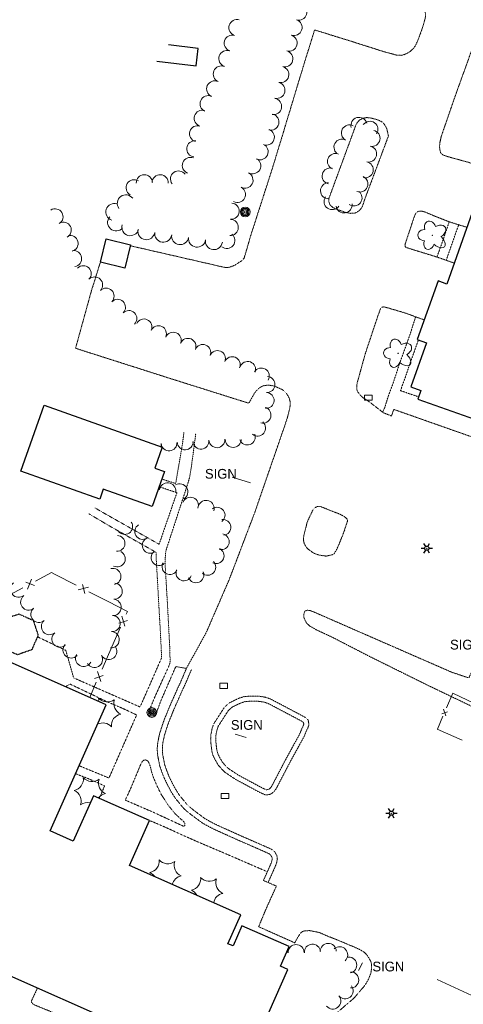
# Model space of a CAD drawing. Extents: x 386588 to 390135, y 96998 to 113606.
# Tile 8 of 92: x 387014 to 387233, y 97988 to 98474. Entities that reach past the tile are written whole.
import ezdxf
from ezdxf.enums import TextEntityAlignment as Align

# ---------------------------------------------------------------- set-up
doc = ezdxf.new("R2010")
doc.units = 0
doc.header["$MEASUREMENT"] = 0
doc.linetypes.add('Wisdot3', pattern=[0.1875, 0.125, -0.0625])
doc.linetypes.add('Wisdot5', pattern=[0.1, 0.05, -0.05])
for name, color, linetype, lineweight in [('E_BLD', 241, 'Continuous', 25), ('E_DRN', 40, 'Continuous', 15), ('E_DWY', 2, 'Wisdot3', 15), ('E_LAND_Vegetation', 3, 'Continuous', 15), ('E_LTG', 21, 'Continuous', 25), ('E_MISCPROP', 30, 'Continuous', 15), ('E_MISCPROP_HvyDash', 241, 'Wisdot3', 25), ('E_MISCPROP_Railing', 30, 'Continuous', 15), ('E_PATH_Sidewalk', 2, 'Wisdot5', 15), ('E_SGN', 21, 'Continuous', 15)]:
    doc.layers.add(name, color=color, linetype=linetype, lineweight=lineweight)
doc.styles.add('Style-dot_font5', font='dot_font5.shx')

# ---------------------------------------------------------------- blocks, each defined once
blk = doc.blocks.new('INLET')
at = {"layer": 'E_DRN', "flags": 128}
blk.add_lwpolyline([(-7.5, 10), (7.5, 10), (7.5, 0), (-7.5, 0)], close=True, dxfattribs=at)
blk = doc.blocks.new('LPOL')
at = {"layer": 'E_LTG'}
for p, q in [((-4, 0), (-1.5, 0)), ((-0.75, 1.3), (-2, 3.46)), ((0.75, 1.3), (2, 3.46)), ((1.5, 0), (4, 0)), ((-2, -3.46), (-0.75, -1.3)), ((2, -3.46), (0.75, -1.3))]:
    blk.add_line(p, q, dxfattribs=at)
for radius in [1.5, 1.5, 1.5, 0.125]:
    blk.add_circle((0, 0), radius, dxfattribs=at)
blk = doc.blocks.new('POLE')
at = {"layer": 'E_MISCPROP'}
for radius in [4.46, 3.35, 2.23, 1.12]:
    blk.add_circle((0, 0), radius, dxfattribs=at)
blk = doc.blocks.new('SIGN')
at = {"layer": 'E_SGN', "lineweight": 13, "style": 'Style-dot_font5'}
blk.add_text('SIGN', height=12, dxfattribs=at).set_placement((0, 0), align=Align.MIDDLE_CENTER)
blk = doc.blocks.new('DTRE')
at = {"layer": 'E_LAND_Vegetation'}
blk.add_circle((-0.18, 0), 0.183, dxfattribs=at)
for centre, major_axis, ratio in [((-1.87, 5.32), (1.36, -4.98), 0.782863), ((4.06, 2.74), (-5.27, -2.93), 0.691916), ((-5.87, 0.15), (4.93, -0.12), 0.832022), ((-2.49, -5.24), (1.8, 4.86), 0.716896), ((3.54, -3.71), (-5.01, 4.58), 0.560249)]:
    blk.add_ellipse(centre, major_axis=major_axis, ratio=ratio, start_param=1.570796, end_param=4.712389, dxfattribs=at)

msp = doc.modelspace()

# ---------------------------------------------------------------- linework, layer by layer
at = {"layer": 'E_BLD'}
for p, q in [((387102.37, 98459.57), (387087.66, 98461.35)), ((387101.32, 98450.94), (387102.37, 98459.57)), ((387081.94, 98453.28), (387101.32, 98450.94)), ((387248.9, 98410.86), (387225.03, 98343.26)), ((387054.09, 98354.1), (387056.93, 98365.63)), ((387056.93, 98365.63), (387069.01, 98362.65)), ((387069.01, 98362.65), (387066.17, 98351.12)), ((387066.17, 98351.12), (387054.09, 98354.1)), ((387220.7, 98344.79), (387210.48, 98315.84)), ((387225.03, 98343.26), (387220.7, 98344.79)), ((387214.96, 98314.26), (387207.28, 98292.52)), ((387210.48, 98315.84), (387214.96, 98314.26)), ((387207.28, 98292.52), (387212.3, 98290.75)), ((387212.3, 98290.75), (387210.77, 98286.41)), ((387014.79, 98250.86), (387026.38, 98283.45)), ((387026.38, 98283.45), (387084.56, 98262.76)), ((387210.77, 98286.41), (387249.35, 98272.78)), ((387084.56, 98262.76), (387080.89, 98252.42)), ((387053.73, 98237.01), (387014.79, 98250.86)), ((387085.78, 98250.68), (387079.65, 98233.43)), ((387080.89, 98252.42), (387085.78, 98250.68)), ((387055.51, 98242.02), (387053.73, 98237.01)), ((387079.65, 98233.43), (387055.51, 98242.02)), ((387056.9, 98135.66), (387002.88, 98159.59)), ((387029.33, 98073.4), (387056.9, 98135.66)), ((387050.6, 98090.74), (387040.69, 98068.36)), ((387078.24, 98078.5), (387050.6, 98090.74)), ((387068.41, 98056.32), (387078.24, 98078.5)), ((387040.69, 98068.36), (387029.33, 98073.4)), ((387123.37, 98031.98), (387068.41, 98056.32)), ((387117.05, 98017.7), (387123.37, 98031.98)), ((387123.93, 98026.52), (387119.54, 98016.6)), ((387147.17, 98016.23), (387123.93, 98026.52)), ((387119.54, 98016.6), (387117.05, 98017.7)), ((387142.91, 98006.61), (387147.17, 98016.23)), ((386999.87, 98006.15), (387122.96, 97951.63)), ((387146.59, 98004.98), (387142.91, 98006.61)), ((387122.96, 97951.63), (387146.59, 98004.98))]:
    msp.add_line(p, q, dxfattribs=at)
at = {"layer": 'E_DWY', "flags": 128}
for points in [[(387216.52, 98491.88), (387216.1, 98485.66), (387215.81, 98484.37), (387215.34, 98482.69), (387215.01, 98481.49), (387214.72, 98480.46), (387214.54, 98479.72), (387214.4, 98478.67), (387214.38, 98477.59), (387214.5, 98476.68), (387214.61, 98475.73), (387214.36, 98474.26), (387213.84, 98472.38), (387213.11, 98469.98), (387212.41, 98468.02), (387211.53, 98465.6), (387210.66, 98463.26), (387209.79, 98461.4), (387209, 98460.08), (387208.4, 98459.38), (387207.17, 98458.24), (387206.16, 98457.53), (387204.45, 98456.68), (387203.49, 98456.35), (387202.7, 98456.15), (387200.61, 98456.18), (387193.48, 98458.12), (387177.12, 98463.32), (387159.82, 98468.69), (387154.86, 98452.82), (387142.54, 98412.1), (387138.67, 98399.46), (387128.18, 98366.91), (387125.02, 98356.02), (387125.01, 98356), (387124.1, 98354.93), (387122.42, 98353.89), (387120.91, 98352.84), (387119.57, 98352.21), (387118.37, 98351.75), (387117.33, 98351.48), (387116.5, 98351.41), (387115.3, 98351.51), (387068.89, 98362.16)], [(387250.77, 98475.65), (387245.29, 98471.32), (387244.1, 98470.32), (387243.06, 98469.2), (387241.53, 98466.99), (387240.53, 98465.41), (387239.52, 98463.56), (387238.51, 98461.6), (387237.69, 98459.63), (387236.94, 98457.55), (387236.37, 98456.1), (387235.81, 98454.42), (387229.54, 98437.08), (387222.29, 98416.1), (387221.57, 98412.82), (387221.48, 98410.78), (387221.67, 98409.17), (387222.01, 98408.05), (387222.52, 98407.47), (387223.05, 98407.06), (387223.92, 98406.7), (387224.53, 98406.5), (387225.33, 98406.19), (387236.17, 98403.19), (387236.77, 98402.94), (387245.04, 98399.94)], [(387184.47, 98384.89), (387183.43, 98381.65), (387182.79, 98380.63), (387181.99, 98379.65), (387181.3, 98379.13), (387179.78, 98378.27), (387177.61, 98378.15), (387175.1, 98378.59), (387172.7, 98379.48), (387170.47, 98380.28), (387169.01, 98380.94), (387168.07, 98381.69), (387167.23, 98382.63), (387166.91, 98383.72), (387166.79, 98384.85), (387166.82, 98385.44), (387180.38, 98422.26), (387180.8, 98422.86), (387181.88, 98424.19), (387183.75, 98425.09), (387185.42, 98425.42), (387187.42, 98425.27), (387189.76, 98424.69), (387191.88, 98423.94), (387193.36, 98423.12), (387194.33, 98421.96), (387195.38, 98419.98), (387196.24, 98416.36)], [(387196.24, 98416.36), (387184.46, 98384.87)], [(387234.93, 98371.31), (387226.24, 98373.98), (387218.38, 98377.08), (387214.66, 98378.68), (387213.09, 98379.16), (387211.9, 98379.27), (387211.21, 98379.13), (387210.55, 98378.92), (387210.17, 98378.7), (387209.78, 98378.22), (387209.51, 98377.72), (387209.29, 98377.21), (387209.04, 98376.7), (387204.5, 98363.07), (387204.39, 98362.34), (387204.58, 98361.68), (387205, 98361.32), (387205.43, 98361.16), (387220.17, 98356.6), (387228.68, 98353.6)], [(387143.69, 98291.28), (387140.85, 98292.48), (387139.55, 98292.96), (387137.76, 98293.3), (387136.2, 98293.29), (387134.53, 98293.08), (387133.17, 98292.41), (387132.12, 98291.62), (387131.17, 98290.66), (387130.19, 98289.5), (387129.28, 98287.93), (387128.43, 98286.43), (387127.67, 98285), (387127.35, 98284.44), (387089.95, 98296.21), (387041.84, 98311.56), (387049.68, 98339.99), (387054.09, 98354.1)], [(387184.85, 98308.98), (387190.88, 98327.1), (387191.58, 98329.05), (387192.09, 98330.52), (387192.42, 98331.25), (387192.8, 98331.71), (387193.63, 98332.03), (387195.85, 98331.52), (387204.41, 98329.01), (387213.91, 98325.56)], [(387184.85, 98308.98), (387182.84, 98301.77), (387182.27, 98299.6), (387181.78, 98297.86), (387181.26, 98296), (387180.9, 98294.74), (387180.66, 98293.45), (387180.58, 98292.44), (387180.6, 98291.55), (387180.84, 98290.58), (387181.29, 98289.75), (387181.9, 98288.99), (387182.83, 98287.9), (387183.69, 98287.18), (387184.39, 98286.69), (387185.62, 98285.94), (387186.91, 98285.04), (387193.65, 98279.8), (387197.76, 98278.11), (387198.8, 98281.42), (387249.94, 98263.41), (387261.22, 98259.23)], [(387143.69, 98291.28), (387144.94, 98290.28), (387145.86, 98289.29), (387146.6, 98288.25), (387147.33, 98286.83), (387147.69, 98285.31), (387147.68, 98282.92), (387147.17, 98280.28), (387146.27, 98277.03), (387145.53, 98274.71), (387130.15, 98230.2), (387117.65, 98197.41), (387106.34, 98171.31)], [(387165.6, 98208.97), (387168.95, 98209.77), (387169.49, 98210.26), (387170.43, 98211.81), (387170.97, 98212.83), (387171.39, 98213.79), (387171.86, 98214.9), (387172.43, 98216.36), (387173.03, 98217.8), (387173.48, 98218.87), (387174.06, 98220.39), (387174.65, 98222), (387175.14, 98223.66), (387175.56, 98224.96), (387175.74, 98225.42), (387176.04, 98226.29), (387175.98, 98226.9), (387175.66, 98227.43), (387175.03, 98228.06), (387174.03, 98228.73), (387172.58, 98229.53), (387171.03, 98230.19), (387168.69, 98231.06), (387167.09, 98231.69), (387166.02, 98232.13), (387164.76, 98232.66), (387163.74, 98233.06), (387162.53, 98233.47), (387161.73, 98233.55), (387161.12, 98233.41), (387160.38, 98233.11), (387159.82, 98232.73), (387159.35, 98232.26), (387158.94, 98231.76), (387156.08, 98225.67)], [(387156.08, 98225.67), (387155.71, 98223.86), (387155.07, 98221.51), (387154.45, 98218.96), (387154.24, 98217.09), (387154.75, 98214.97), (387155.61, 98213.6), (387156.44, 98212.55), (387159.27, 98210.5), (387160.59, 98209.91), (387162.24, 98209.44), (387165.6, 98208.97)], [(387320.5, 98142.83), (387313.54, 98144.86), (387311.77, 98144.97), (387307.49, 98145.22), (387303.57, 98144.73), (387299.95, 98144.18), (387296.66, 98143.25), (387293.91, 98142.24), (387291.42, 98141.22), (387288.89, 98139.54), (387286.36, 98138.25), (387283.7, 98136.85), (387281.07, 98135.79), (387278.58, 98134.52), (387276.44, 98133.38), (387274.4, 98132.26), (387272.56, 98131.06), (387270.7, 98130.03), (387269.02, 98129.19), (387267.47, 98128.66), (387265.64, 98128.45), (387264.24, 98128.5), (387263.73, 98128.49), (387262.29, 98128.78), (387261.11, 98129.14), (387259.64, 98129.57), (387257.65, 98129.73), (387255.26, 98129.9), (387253.2, 98130.09), (387251.56, 98130.12), (387249.21, 98130.3), (387247.66, 98130.66), (387246.58, 98130.88), (387245.04, 98131.29), (387244.27, 98131.51), (387215.6, 98145.26), (387186.03, 98159.91), (387168.6, 98168.92), (387160.7, 98172.58), (387157.38, 98174.48), (387155.81, 98175.93), (387155, 98177.49), (387154.57, 98178.61), (387154.46, 98180.31), (387154.91, 98181.77), (387156.02, 98182.27), (387157.36, 98182.18), (387158.36, 98181.83), (387159.12, 98181.55), (387201.12, 98163.18), (387227.36, 98151.72), (387235.58, 98148.96), (387236.14, 98149.3), (387236.57, 98150.3), (387241.75, 98161.02), (387245.42, 98172.11), (387246.19, 98174.04)], [(387106.34, 98171.31), (387101, 98161.61), (387096.69, 98153.9)], [(387134.56, 98048.9), (387136.84, 98053.98), (387137.67, 98055.9), (387138.19, 98057.11), (387138.55, 98057.99), (387138.91, 98059.48), (387138.84, 98060.13), (387138.26, 98061.27), (387137.57, 98061.95), (387136.53, 98062.47), (387135.2, 98063.06), (387134.14, 98063.52), (387122.54, 98068.6), (387110.61, 98073.97), (387107.28, 98075.64), (387104.27, 98077.37), (387099.81, 98080.64), (387096.82, 98083), (387094.8, 98084.91), (387090.88, 98089.73), (387089.13, 98092.52), (387087.46, 98095.58), (387085.65, 98099.27), (387084.36, 98102.53), (387083.41, 98105.36), (387082.77, 98108.47), (387082.22, 98111.54), (387082.15, 98114.23), (387082.32, 98116.31), (387082.72, 98118.67), (387083.29, 98121.25), (387084.07, 98123.77), (387084.96, 98126.48), (387086.06, 98129.47), (387087.04, 98131.74), (387088.03, 98134.21), (387089.02, 98136.55), (387090.13, 98138.99), (387091.22, 98141.48), (387092.2, 98143.69), (387093.37, 98146.13), (387094.43, 98148.57), (387095.72, 98151.61), (387096.69, 98153.9)], [(387136.85, 98047.88), (387139.12, 98052.97), (387139.97, 98054.91), (387140.5, 98056.14), (387140.94, 98057.22), (387141.44, 98059.32), (387141.28, 98060.84), (387140.3, 98062.77), (387139.04, 98064), (387137.6, 98064.73), (387136.2, 98065.35), (387135.15, 98065.81), (387123.55, 98070.88), (387111.68, 98076.23), (387108.46, 98077.84), (387105.63, 98079.47), (387101.33, 98082.63), (387098.46, 98084.9), (387096.64, 98086.62), (387092.91, 98091.19), (387091.29, 98093.78), (387089.67, 98096.73), (387087.94, 98100.28), (387086.71, 98103.39), (387085.83, 98106.01), (387085.22, 98108.94), (387084.72, 98111.8), (387084.65, 98114.16), (387084.8, 98116), (387085.17, 98118.19), (387085.71, 98120.61), (387086.46, 98123), (387087.32, 98125.66), (387088.38, 98128.53), (387089.35, 98130.78), (387090.34, 98133.26), (387091.31, 98135.55), (387092.41, 98137.97), (387093.51, 98140.47), (387094.47, 98142.64), (387095.64, 98145.09), (387096.73, 98147.58), (387098.02, 98150.64), (387098.99, 98152.93)], [(387110.05, 98126.25), (387115.33, 98134.43), (387117.62, 98136.49), (387120.46, 98137.91), (387122.6, 98138.89), (387124.98, 98139.63), (387127.6, 98139.83), (387129.67, 98139.87), (387131.93, 98139.86), (387133.79, 98139.63), (387135.87, 98139.24), (387138.1, 98138.42), (387139.97, 98137.45), (387153.14, 98130.5), (387154.31, 98129.87), (387155.32, 98129.26), (387156.64, 98128.06), (387157, 98125.94), (387156.5, 98124.21), (387155.86, 98123), (387155.12, 98121.16), (387154.53, 98119.79), (387147.73, 98107.42)], [(387112.16, 98124.9), (387117.25, 98132.8), (387119.04, 98134.4), (387121.54, 98135.65), (387123.5, 98136.55), (387125.45, 98137.16), (387127.72, 98137.33), (387129.69, 98137.37), (387131.77, 98137.36), (387133.41, 98137.16), (387135.21, 98136.82), (387137.09, 98136.13), (387138.82, 98135.24), (387151.96, 98128.3), (387153.07, 98127.7), (387153.82, 98127.25), (387154.32, 98126.79), (387154.44, 98126.09), (387154.17, 98125.15), (387153.59, 98124.05), (387152.81, 98122.12), (387152.28, 98120.89), (387145.54, 98108.62)], [(387147.76, 98107.47), (387140.79, 98094.11), (387140.23, 98093.35), (387139.55, 98092.5), (387137.98, 98091.44), (387135.71, 98091.07), (387133.8, 98091.86), (387132.61, 98092.42), (387120.71, 98098.85), (387115.46, 98102.36), (387113.83, 98103.99), (387112.22, 98105.88), (387110.73, 98108.45), (387109.5, 98110.92), (387108.95, 98113.74), (387108.65, 98116.61), (387108.5, 98118.96), (387108.68, 98121.37), (387109.31, 98124.18), (387109.77, 98125.65)], [(387145.54, 98108.62), (387138.66, 98095.44), (387138.24, 98094.87), (387137.84, 98094.36), (387137.04, 98093.82), (387136.01, 98093.65), (387134.81, 98094.15), (387133.74, 98094.66), (387122, 98101), (387117.05, 98104.3), (387115.67, 98105.69), (387114.27, 98107.33), (387112.94, 98109.63), (387111.89, 98111.73), (387111.43, 98114.11), (387111.14, 98116.83), (387111, 98118.95), (387111.16, 98121), (387111.73, 98123.53), (387112.16, 98124.9)], [(387134.66, 98048.86), (387140.93, 98046.11), (387135.83, 98034.84), (387132.19, 98026.08), (387150, 98018.13), (387150.47, 98018.99), (387151.82, 98021.38), (387152.98, 98023.01), (387154.03, 98023.83), (387155.47, 98024.07), (387157.31, 98024.14), (387159.72, 98023.72), (387161.39, 98023.32), (387162.58, 98023.01), (387166.15, 98021.43), (387168.62, 98020.48), (387172.46, 98018.95), (387175.92, 98017.48), (387178.93, 98016.24), (387182.32, 98014.67), (387184.32, 98013.46), (387185.87, 98011.76), (387187.38, 98009.26), (387187.9, 98007.77), (387187.95, 98005.79), (387187.53, 98003.03), (387186.3, 98000.02), (387185.52, 97998.59), (387184.98, 97997.73), (387184.2, 97996.61), (387179.2, 97990.81), (387159.24, 97973.63), (387153.2, 97968.33), (387146.67, 97963.73), (387137.67, 97957.53), (387128.67, 97951.67), (387126.03, 97950.39), (387124.55, 97950), (387122.76, 97949.5), (387120.81, 97949.19), (387119.43, 97949.18), (387118.49, 97949.22), (387117.03, 97949.19), (387114.5, 97949.57), (387112.22, 97950.03), (387111.22, 97950.39), (387110.28, 97950.61), (387109.41, 97950.89), (387108.1, 97951.24), (387107.43, 97951.46), (387067.14, 97968.74), (387022.53, 97987.08), (387021.14, 97987.7), (387020.39, 97988.27), (387020.09, 97988.97), (387020.2, 97989.81), (387023.08, 97995.87)]]:
    msp.add_lwpolyline(points, dxfattribs=at)
at = {"layer": 'E_LAND_Vegetation'}
for centre, radius, start, end in [((387151.99, 98477.47), 4, 253.5373, 73.5219), ((387121.49, 98469.83), 4, 73.2701, 253.2548), ((387149.63, 98469.93), 4, 250.8919, 70.8765), ((387119.19, 98462.17), 4, 73.2701, 253.2548), ((387147.18, 98462.17), 4, 254.9105, 74.8952), ((387116.5, 98454.53), 4, 70.417, 250.4017), ((387145.09, 98454.45), 4, 254.9105, 74.8952), ((387113.76, 98446.89), 4, 66.7743, 246.759), ((387143.08, 98446.69), 4, 255.4939, 75.4786), ((387110.49, 98439.55), 4, 65.6881, 245.6728), ((387141.18, 98438.89), 4, 256.434, 76.4187), ((387107.25, 98432.26), 4, 66.2977, 246.2823), ((387139.53, 98430.9), 4, 261.0258, 81.0105), ((387104.37, 98425.09), 4, 73.3125, 253.2972), ((387138.21, 98423.23), 4, 255.1018, 75.0865), ((387181.71, 98421.59), 3.97, 16.3671, 196.3518), ((387187.07, 98419.65), 3.97, 324.2899, 144.2746), ((387102.08, 98417.43), 4, 73.3125, 253.2972), ((387135.94, 98415.81), 4, 249.0339, 69.0186), ((387176.98, 98417.84), 3.97, 61.7509, 241.7355), ((387188.12, 98415.2), 3.97, 257.8773, 77.862), ((387100.68, 98409.96), 4, 83.3687, 263.3534), ((387173.32, 98410.86), 3.97, 63.1768, 243.1614), ((387132.87, 98408.58), 4, 245.3012, 65.2858), ((387186.45, 98407.44), 3.97, 257.8773, 77.862), ((387098.51, 98401.77), 4, 68.5939, 248.5785), ((387129.25, 98401.67), 4, 240.2407, 60.2254), ((387170.11, 98403.77), 3.97, 67.6442, 247.6289), ((387167.49, 98396.62), 3.97, 76.2891, 256.2737), ((387184.78, 98399.67), 3.97, 257.8773, 77.862), ((387070.78, 98390.78), 4, 58.9153, 238.9), ((387075.78, 98393.24), 4, 2.182, 182.1667), ((387083.58, 98393.22), 4, 357.1253, 177.11), ((387092.67, 98395.1), 4, 35.9056, 215.8903), ((387125.42, 98394.54), 4, 242.7497, 62.7344), ((387182.16, 98392.61), 3.97, 247.2525, 67.2372), ((387121.73, 98387.48), 4, 241.8035, 61.7882), ((387166.68, 98389.32), 3.97, 91.1034, 271.0881), ((387066.62, 98383.09), 4.22, 36.4078, 216.3925), ((387168.45, 98383.96), 3.97, 145.1005, 325.0852), ((387179.24, 98385.78), 3.97, 233.2964, 53.2811), ((387031.72, 98376.45), 3.94, 302.0237, 122.0083), ((387060.98, 98378.85), 4.22, 72.0195, 252.0042), ((387118.62, 98379.24), 4, 265.8532, 85.8378), ((387174.34, 98382.3), 3.97, 188.4371, 8.4218), ((387061.86, 98373.7), 4.22, 139.1822, 319.1669), ((387118.13, 98371.21), 4, 267.2867, 87.2714), ((387035.81, 98369.89), 3.94, 297.7518, 117.7365), ((387068.87, 98371.34), 4.22, 164.0275, 344.0122), ((387039.14, 98363.28), 3.94, 284.6967, 104.6813), ((387076.76, 98369.37), 4.22, 171.6694, 351.6541), ((387085.1, 98368.15), 4.22, 171.6694, 351.6541), ((387093.44, 98366.92), 4.22, 171.6694, 351.6541), ((387101.78, 98365.7), 4.22, 171.6694, 351.6541), ((387116.47, 98364.8), 4, 231.1853, 51.17), ((387110.12, 98364.48), 4.22, 171.6694, 351.6541), ((387040.89, 98355.84), 3.94, 278.0475, 98.0322), ((387045.63, 98348.38), 3.94, 315.5177, 135.5024), ((387051.26, 98342.85), 3.94, 315.5177, 135.5024), ((387056.89, 98337.32), 3.94, 315.5177, 135.5024), ((387062.52, 98331.79), 3.94, 315.5177, 135.5024), ((387068.14, 98326.26), 3.94, 315.5177, 135.5024), ((387075.56, 98322.09), 3.94, 335.1177, 155.1024), ((387082.73, 98318.78), 3.94, 335.3012, 155.2859), ((387090.01, 98315.55), 3.94, 337.4843, 157.469), ((387097.3, 98312.53), 3.94, 337.4843, 157.469), ((387104.59, 98309.51), 3.94, 337.4843, 157.469), ((387111.87, 98306.49), 3.94, 337.4843, 157.469), ((387119.16, 98303.46), 3.94, 337.4843, 157.469), ((387126.76, 98301.1), 3.94, 339.8746, 159.8592), ((387133.49, 98297.88), 3.94, 328.9263, 148.911), ((387136.32, 98293.71), 3.94, 266.7515, 86.7362), ((387135.87, 98285.83), 3.94, 266.7515, 86.7362), ((387134.34, 98278.59), 3.94, 254.273, 74.2577), ((387131.69, 98272.18), 3.94, 229.891, 49.8757), ((387126.56, 98267.79), 3.94, 200.9588, 20.9435), ((387080.13, 98264.27), 3.94, 341.3786, 4.0035), ((387087.98, 98264.91), 3.94, 184.5001, 4.4848), ((387095.92, 98265.39), 3.94, 182.4053, 2.3899), ((387103.69, 98265.73), 3.94, 185.697, 5.6816), ((387111.59, 98266.43), 3.94, 184.2228, 4.2075), ((387119.63, 98266.54), 3.94, 179.9407, 359.9253), ((387087.28, 98241.19), 4, 353.9117, 173.8964), ((387093.24, 98240.69), 4, 300.6656, 120.6503), ((387078.94, 98242.95), 4, 338.8313, 355.4893), ((387098.52, 98234.15), 3.91, 337.2003, 157.185), ((387106.29, 98232.6), 3.91, 341.4984, 161.4831), ((387111.67, 98229.2), 3.91, 305.4067, 125.3914), ((387066.07, 98223.59), 3.91, 214.0192, 34.0039), ((387074.99, 98221.15), 3.91, 121.4417, 301.4263), ((387114.53, 98223.13), 3.91, 277.0043, 96.989), ((387113.74, 98216.1), 3.91, 257.7997, 77.7843), ((387062.28, 98215.27), 3.91, 267.1395, 87.1242), ((387078.66, 98214.27), 3.91, 121.6993, 301.6839), ((387062.36, 98207.68), 4, 243.7157, 63.7004), ((387083.03, 98208.26), 3.91, 131.8512, 311.8358), ((387111.21, 98209.17), 3.91, 245.8016, 65.7863), ((387088.39, 98203.81), 3.91, 152.4304, 332.4151), ((387107.12, 98203.44), 3.91, 225.9086, 45.8933), ((387060.2, 98198.93), 4, 282.9881, 102.9728), ((387095.31, 98200.71), 3.91, 158.4304, 338.415), ((387101.26, 98199.74), 3.91, 202.4576, 22.4423), ((387013.73, 98192.65), 4, 129.2949, 309.2796), ((387060.89, 98191.66), 4, 266.4348, 86.4195), ((387018.71, 98186.29), 4, 126.9721, 306.9568), ((387060.39, 98183.68), 4, 266.4348, 86.4195), ((387023.71, 98180.22), 4, 130.5195, 310.5042), ((387028.93, 98174.19), 4, 130.9443, 310.929), ((387059.89, 98175.7), 4, 266.4348, 86.4195), ((387034.14, 98168), 4, 128.3747, 308.3594), ((387059.39, 98167.71), 4, 266.4348, 86.4195), ((387039.61, 98162.66), 4, 137.594, 317.5787), ((387058.17, 98161.89), 4, 209.1067, 29.0914), ((387045.8, 98158.51), 4, 151.6968, 331.6815), ((387051.18, 98158), 4, 209.1067, 29.0914), ((387047.53, 98138.24), 5.72, 350.6563, 6.9625), ((387057.52, 98142.7), 5.72, 221.1976, 306.9625), ((387066.38, 98136.28), 5.72, 161.1976, 246.9625), ((387065.25, 98125.4), 5.72, 101.1976, 186.9625), ((387055.26, 98120.93), 5.72, 41.1976, 117.2844), ((387039.97, 98098.97), 5.72, 281.1976, 6.9625), ((387049.96, 98103.43), 5.72, 221.1976, 306.9625), ((387058.83, 98097.01), 5.72, 161.1976, 246.9625), ((387038.85, 98088.08), 5.72, 341.1976, 66.9625), ((387057.7, 98086.13), 5.72, 101.1976, 142.5713), ((387047.71, 98081.67), 5.72, 76.4616, 126.9625), ((387077.35, 98058.37), 5.72, 281.1976, 6.9625), ((387087.34, 98062.84), 5.72, 221.1976, 306.9625), ((387096.2, 98056.42), 5.72, 161.1976, 246.9625), ((387076.22, 98047.49), 5.72, 35.2361, 66.9625), ((387095.07, 98045.53), 5.72, 101.1976, 165.502), ((387097.87, 98049.73), 5.72, 281.1976, 6.9625), ((387107.86, 98054.19), 5.72, 221.1976, 306.9625), ((387116.72, 98047.78), 5.72, 161.1976, 246.9625), ((387096.74, 98038.85), 5.72, 27.9862, 66.9625), ((387115.59, 98036.89), 5.72, 101.1976, 169.6901), ((387150.67, 98013.3), 3.96, 0.8309, 180.8155), ((387158.72, 98013.49), 3.96, 4.4398, 184.4245), ((387166.5, 98013.89), 3.96, 1.0999, 181.0846), ((387172.17, 98012.23), 3.96, 312.0487, 132.0334), ((387142.71, 98013.3), 3.96, 359.7566, 19.2798), ((387176.62, 98007.16), 3.96, 281.1422, 101.1269), ((387177.62, 97999.8), 3.96, 268.3764, 88.3611), ((387174.86, 97994.41), 3.96, 219.2702, 39.2549), ((387168.74, 97989.37), 3.96, 219.5908, 39.5754)]:
    msp.add_arc(centre, radius, start, end, dxfattribs=at)
at = {"layer": 'E_MISCPROP_HvyDash', "flags": 128}
msp.add_lwpolyline([(387003.22, 98170.75), (387006.53, 98177.97), (387013.88, 98180.45), (387020.97, 98177.25), (387023.34, 98169.91), (387020.19, 98162.74), (387013.21, 98160.3), (387005.8, 98163.33)], close=True, dxfattribs=at)
at = {"layer": 'E_MISCPROP_Railing'}
for p, q in [((387021.52, 98194.54), (387017.29, 98196.11)), ((387020.04, 98197.67), (387018.18, 98192.75)), ((387048.16, 98193.59), (387043.05, 98192.32)), ((387046.42, 98190.6), (387045.31, 98194.97)), ((387063.11, 98175.89), (387067.41, 98177.27)), ((387066.21, 98174.34), (387064.63, 98179.36)), ((387054.27, 98147.09), (387052.7, 98152.11)), ((387051.18, 98148.65), (387055.48, 98150.02)), ((387222.52, 98131.21), (387225.32, 98132.12)), ((387224.55, 98130.21), (387223.49, 98133.48))]:
    msp.add_line(p, q, dxfattribs=at)
at = {"layer": 'E_MISCPROP_Railing', "flags": 128}
for points in [[(387031.4, 98200.09), (387029.91, 98200.85), (387022.01, 98196.62)], [(387042.16, 98194.58), (387031.4, 98200.09)], [(387015.82, 98193.3), (387005.16, 98187.6)], [(387057.88, 98186.53), (387048.41, 98191.38)], [(387066.83, 98180.38), (387067.39, 98181.67), (387057.88, 98186.53)], [(387059.74, 98164.21), (387064.01, 98173.95)], [(387054.89, 98153.14), (387059.74, 98164.21)], [(387048.8, 98139.24), (387052.07, 98146.7)], [(387224.92, 98134.16), (387228.03, 98141.41)], [(387228.03, 98141.41), (387238.65, 98136.2)], [(387220.38, 98123.56), (387223.11, 98129.94)], [(387232.62, 98118.09), (387220.35, 98123.58)], [(387220.33, 97999.96), (387246.02, 97988.2), (387285.75, 97969.66), (387323.21, 97952.17)]]:
    msp.add_lwpolyline(points, dxfattribs=at)
at = {"layer": 'E_PATH_Sidewalk', "flags": 128}
for points in [[(387226.24, 98373.98), (387222.84, 98363.99), (387220.17, 98356.6)], [(387230.9, 98372.55), (387224.74, 98354.99)], [(387201.51, 98303.36), (387206.49, 98317.21), (387207.11, 98319.03), (387209.65, 98327.11)], [(387206.26, 98302.32), (387211.03, 98315.65)], [(387201.51, 98303.36), (387198.4, 98293.95), (387195.94, 98287.26), (387194.43, 98282.25), (387193.32, 98280.06)], [(387211.17, 98287.56), (387202.21, 98290.64), (387202.97, 98292.89), (387204.56, 98297.19), (387206.26, 98302.32)], [(387101.14, 98269.38), (387099.86, 98259.46), (387098.57, 98250.29), (387098.08, 98247.71), (387097.43, 98245.44), (387096.51, 98242.58), (387086.35, 98211.41), (387085.96, 98206.03), (387087.15, 98185.98), (387088.36, 98162.77), (387088.48, 98156.98), (387088.31, 98155.85), (387087.82, 98154.62), (387080.84, 98139.21), (387077.96, 98132.2), (387081.41, 98130.85), (387083.87, 98137.45), (387091.3, 98154.49), (387091.32, 98154.48), (387096.54, 98153.56)], [(387084.48, 98247.02), (387087.06, 98246.14), (387091.26, 98244.84), (387092.45, 98251.93), (387094.49, 98263.94), (387094.97, 98267.24), (387095.29, 98270.19)], [(387051.3, 98232.84), (387056.61, 98229.77), (387083.06, 98214.84), (387091.83, 98240.28), (387083.13, 98243.22)], [(387023.01, 98169.17), (387036.99, 98162.47), (387040.91, 98148.87), (387073.66, 98134.52), (387078.06, 98144.52), (387084.31, 98158.85), (387084.32, 98158.86), (387083.72, 98170.88), (387082.82, 98186.78), (387081.68, 98206.99), (387081.67, 98210.79), (387058.56, 98223.86), (387048.36, 98229.9)], [(387043.56, 98105.54), (387047.93, 98103.73), (387058.32, 98099.46), (387071.96, 98130.59), (387065.52, 98133.64), (387057.48, 98137.07), (387039.15, 98145.8), (387036.84, 98144.54)], [(387066.36, 98088.55), (387080.39, 98082.47), (387094.4, 98075.98), (387095.16, 98075.62), (387095.54, 98075.7), (387095.75, 98076.03), (387095.83, 98076.54), (387095.71, 98077.32), (387095.11, 98078.06), (387093.5, 98079.45), (387090.83, 98081.97), (387087.38, 98086.27), (387084.04, 98091.48), (387082.02, 98095.6), (387080.3, 98099.6), (387079.18, 98102.97), (387078.87, 98104.62), (387078.24, 98106.43), (387077.8, 98107.39), (387077.37, 98107.98), (387076.44, 98108.37), (387075.68, 98108.34), (387075.19, 98108.06), (387074.77, 98107.58), (387074.46, 98107.09), (387074.13, 98106.47), (387073.69, 98105.47), (387073.21, 98104.38), (387072.57, 98102.73), (387072.37, 98102.29)], [(387053.61, 98089.41), (387056.16, 98095.58), (387047.97, 98099.23), (387043.94, 98100.74), (387041.83, 98101.63)], [(387072.38, 98102.31), (387068.97, 98094.19), (387066.36, 98088.55)], [(387136.49, 98053.2), (387130.15, 98055.93), (387118.09, 98061.16), (387101.89, 98068.06), (387094.12, 98071.5), (387086.63, 98074.94), (387079.76, 98077.92), (387078.23, 98078.48)]]:
    msp.add_lwpolyline(points, dxfattribs=at)
at = {"layer": 'E_SGN'}
for p, q in [((387128.13, 98245.16), (387119.05, 98247.99)), ((387126.04, 98119.48), (387120.59, 98121.12)), ((387181.43, 98004.43), (387183.5, 98008.31)), ((387181.42, 98004.4), (387181.43, 98004.43))]:
    msp.add_line(p, q, dxfattribs=at)

# ---------------------------------------------------------------- block references
at = {"layer": 'E_DRN', "xscale": 0.25, "yscale": 0.25, "zscale": 0.25}
for p in [(387186.38, 98285.94), (387114.86, 98143.72), (387115.56, 98089.28)]:
    msp.add_blockref('INLET', p, dxfattribs=at)
at = {"layer": 'E_LAND_Vegetation', "xscale": 0.6769248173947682, "yscale": 0.6769248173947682, "zscale": 0.6769248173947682}
for p in [(387218.05, 98367.29), (387201.15, 98309.03)]:
    msp.add_blockref('DTRE', p, dxfattribs=at)
at = {"layer": 'E_LTG', "xscale": 0.692840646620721, "yscale": 0.692840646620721, "zscale": 0.692840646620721}
for p in [(387215.17, 98212.88), (387197.7, 98082.09)]:
    msp.add_blockref('LPOL', p, dxfattribs=at)
at = {"layer": 'E_MISCPROP', "xscale": 0.5377037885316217, "yscale": 0.5377037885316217, "zscale": 0.5377037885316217}
for p in [(387125.56, 98378.83), (387079.47, 98131.79)]:
    msp.add_blockref('POLE', p, dxfattribs=at)
at = {"layer": 'E_SGN', "xscale": 0.3999999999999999, "yscale": 0.3999999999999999, "zscale": 0.3999999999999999}
for p in [(387113.54, 98249.61), (387234.5, 98165.29), (387126.32, 98125.66), (387196.18, 98006.41)]:
    msp.add_blockref('SIGN', p, dxfattribs=at)

doc.saveas('drawing.dxf')
